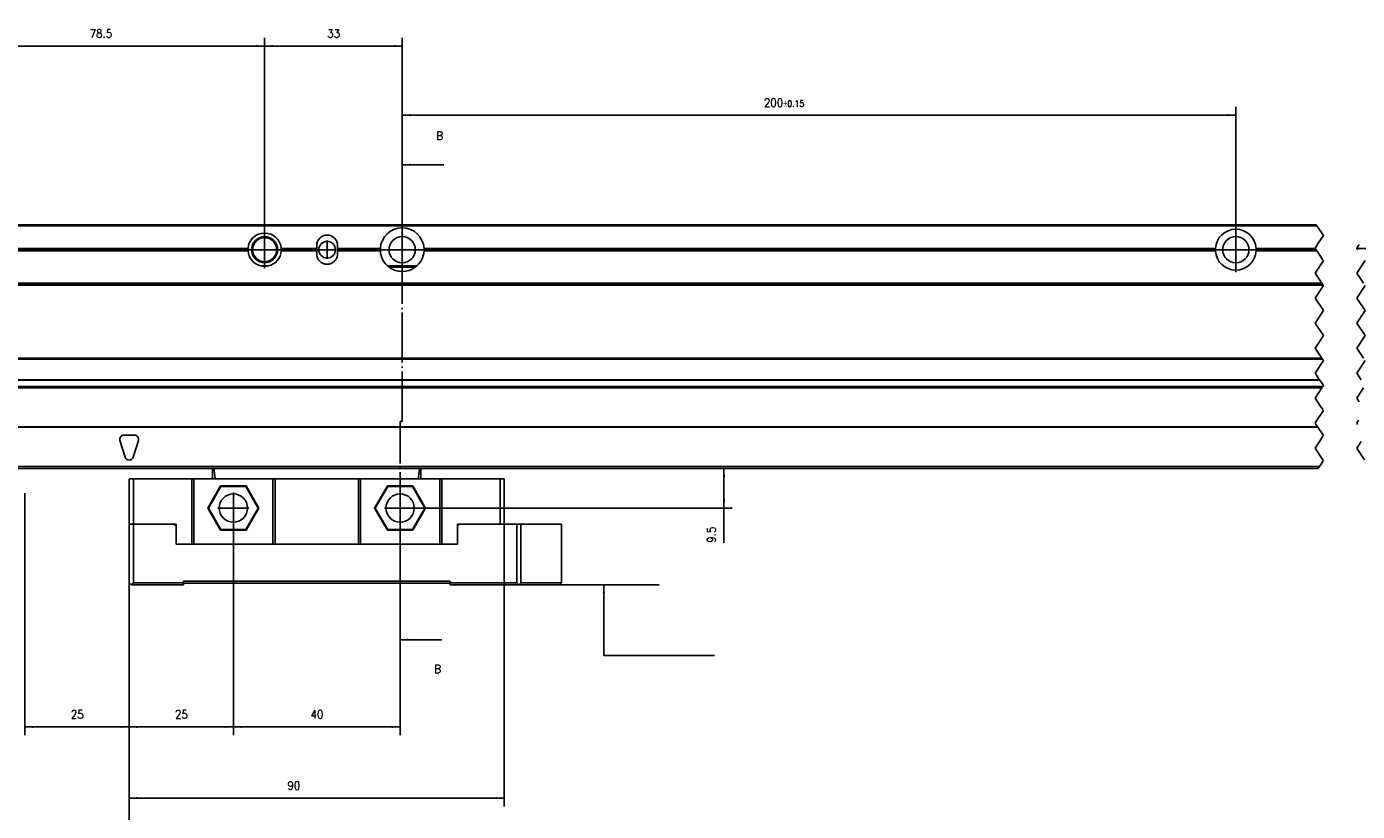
# Model space of a CAD drawing. Header units: inches. Extents: x -235 to 1816, y -109 to 485.
# Tile 7 of 25: x -49 to 271, y 116 to 305. Entities that reach past the tile are written whole.
import ezdxf

# ---------------------------------------------------------------- set-up
doc = ezdxf.new("R2010")
doc.units = ezdxf.units.IN
doc.linetypes.add('DOT_CENTER', pattern=[14, 12, -1, 0, -1])
doc.layers.add('1', color=7, linetype='Continuous')
doc.styles.add('CONVERTER_11', font='txt.shx', dxfattribs={"width": 0.9})
doc.dimstyles.new('ME10_DIM_18', dxfattribs={"dimtxt": 2, "dimasz": 2, "dimexe": 2, "dimexo": 0, "dimgap": 2, "dimtad": 1, "dimdsep": 46, "dimtxsty": 'CONVERTER_11', "dimsah": 1, "dimcen": 0.09, "dimclrd": 2, "dimclre": 2, "dimclrt": 2, "dimadec": 0, "dimazin": 0, "dimtfac": 1, "dimtdec": 4, "dimtix": 1, "dimtmove": 0, "dimatfit": 3, "dimfxl": 1, "dimtolj": 1, "dimtzin": 0, "dimarcsym": 0})
doc.dimstyles.new('ME10_DIM_19', dxfattribs={"dimtxt": 2, "dimasz": 2, "dimexe": 2, "dimexo": 0, "dimgap": 2, "dimtad": 1, "dimdsep": 46, "dimtxsty": 'CONVERTER_11', "dimsah": 1, "dimcen": 0.09, "dimclrd": 2, "dimclre": 2, "dimclrt": 2, "dimadec": 0, "dimazin": 0, "dimtfac": 1, "dimtdec": 4, "dimtix": 1, "dimtmove": 0, "dimatfit": 3, "dimfxl": 1, "dimtolj": 1, "dimtzin": 0, "dimarcsym": 0})
doc.dimstyles.new('ME10_DIM_20', dxfattribs={"dimtxt": 2, "dimasz": 2, "dimexe": 2, "dimexo": 0, "dimgap": 2, "dimtad": 1, "dimdsep": 46, "dimtxsty": 'CONVERTER_11', "dimsah": 1, "dimcen": 0.09, "dimclrd": 2, "dimclre": 2, "dimclrt": 2, "dimadec": 0, "dimazin": 0, "dimtol": 1, "dimtp": 0.15, "dimtm": 0.15, "dimtfac": 0.75, "dimtix": 1, "dimtmove": 0, "dimatfit": 3, "dimfxl": 1, "dimtolj": 1, "dimtzin": 0, "dimarcsym": 0})
doc.dimstyles.new('ME10_DIM_27', dxfattribs={"dimtxt": 2, "dimasz": 2, "dimexe": 2, "dimexo": 0, "dimgap": 2, "dimtad": 1, "dimdsep": 46, "dimtxsty": 'CONVERTER_11', "dimsah": 1, "dimcen": 0.09, "dimclrd": 2, "dimclre": 2, "dimclrt": 2, "dimadec": 0, "dimazin": 0, "dimtfac": 1, "dimtdec": 4, "dimtix": 1, "dimtmove": 0, "dimatfit": 3, "dimfxl": 1, "dimtolj": 1, "dimtzin": 0, "dimarcsym": 0})
doc.dimstyles.new('ME10_DIM_28', dxfattribs={"dimtxt": 2, "dimasz": 2, "dimexe": 2, "dimexo": 0, "dimgap": 2, "dimtad": 1, "dimdsep": 46, "dimtxsty": 'CONVERTER_11', "dimsah": 1, "dimcen": 0.09, "dimclrd": 2, "dimclre": 2, "dimclrt": 2, "dimadec": 0, "dimazin": 0, "dimtfac": 1, "dimtdec": 4, "dimtix": 1, "dimtmove": 0, "dimatfit": 3, "dimfxl": 1, "dimtolj": 1, "dimtzin": 0, "dimarcsym": 0})
doc.dimstyles.new('ME10_DIM_29', dxfattribs={"dimtxt": 2, "dimasz": 2, "dimexe": 2, "dimexo": 0, "dimgap": 2, "dimtad": 1, "dimdsep": 46, "dimtxsty": 'CONVERTER_11', "dimsah": 1, "dimcen": 0.09, "dimclrd": 2, "dimclre": 2, "dimclrt": 2, "dimadec": 0, "dimazin": 0, "dimtfac": 1, "dimtdec": 4, "dimtix": 1, "dimtmove": 0, "dimatfit": 3, "dimfxl": 1, "dimtolj": 1, "dimtzin": 0, "dimarcsym": 0})
doc.dimstyles.new('ME10_DIM_30', dxfattribs={"dimtxt": 2, "dimasz": 2, "dimexe": 2, "dimexo": 0, "dimgap": 2, "dimtad": 1, "dimdsep": 46, "dimtxsty": 'CONVERTER_11', "dimsah": 1, "dimcen": 0.09, "dimclrd": 2, "dimclre": 2, "dimclrt": 2, "dimadec": 0, "dimazin": 0, "dimtfac": 1, "dimtdec": 4, "dimtix": 1, "dimtmove": 0, "dimatfit": 3, "dimfxl": 1, "dimtolj": 1, "dimtzin": 0, "dimarcsym": 0})
doc.dimstyles.new('ME10_DIM_31', dxfattribs={"dimtxt": 2, "dimasz": 2, "dimexe": 2, "dimexo": 0, "dimgap": 2, "dimtad": 1, "dimdsep": 46, "dimtxsty": 'CONVERTER_11', "dimsah": 1, "dimcen": 0.09, "dimclrd": 2, "dimclre": 2, "dimclrt": 2, "dimadec": 0, "dimazin": 0, "dimtfac": 1, "dimtdec": 4, "dimtix": 1, "dimtmove": 0, "dimatfit": 3, "dimfxl": 1, "dimtolj": 1, "dimtzin": 0, "dimarcsym": 0})
doc.dimstyles.get("Standard").update_dxf_attribs({"dimtxt": 0.18, "dimasz": 0.18, "dimexe": 0.18, "dimexo": 0.0625, "dimgap": 0.09, "dimtad": 0, "dimtih": 1, "dimtoh": 1, "dimdec": 4, "dimzin": 0, "dimdsep": 46, "dimtxsty": 'Standard', "dimcen": 0.09, "dimadec": 0, "dimazin": 0, "dimtfac": 1, "dimtdec": 4, "dimtofl": 0, "dimtmove": 0, "dimatfit": 3, "dimfxl": 1, "dimtolj": 1, "dimtzin": 0, "dimarcsym": 0})

# ---------------------------------------------------------------- blocks, each defined once
blk = doc.blocks.new('L-6_CABEZA__9', base_point=(-24.07, 170.77))
at = {"color": 7, "linetype": 'Continuous'}
for p, q in [((-4.07, 196.22), (-4.07, 198.73)), ((-3.75, 198.73), (-3.79, 198.73)), ((-3.75, 198.73), (45.6, 198.73)), ((45.65, 198.73), (45.6, 198.73)), ((45.93, 196.22), (45.93, 198.73)), ((-24.07, 196.22), (-24.07, 185.37)), ((-23.07, 196.22), (-24.07, 196.22)), ((-23.07, 185.37), (-23.07, 196.22)), ((-23.07, 196.22), (-9.07, 196.22)), ((-8.57, 196.22), (-9.07, 196.22)), ((-9.07, 180.57), (-9.07, 196.22)), ((-4.07, 196.22), (-8.57, 196.22)), ((-8.57, 196.22), (-8.57, 180.57)), ((-3.43, 196.22), (-4.07, 196.22)), ((10.43, 196.22), (-3.43, 196.22)), ((10.93, 196.22), (10.43, 196.22)), ((10.43, 180.57), (10.43, 196.22)), ((10.93, 196.22), (30.93, 196.22)), ((10.93, 196.22), (10.93, 180.57)), ((30.93, 196.22), (31.43, 196.22)), ((30.93, 196.22), (30.93, 180.57)), ((45.28, 196.22), (31.43, 196.22)), ((31.43, 180.57), (31.43, 196.22)), ((45.93, 196.22), (45.28, 196.22)), ((50.43, 196.22), (45.93, 196.22)), ((50.43, 196.22), (50.43, 180.57)), ((50.93, 196.22), (50.43, 196.22)), ((50.93, 180.57), (50.93, 196.22)), ((50.93, 196.22), (64.93, 196.22)), ((64.93, 185.37), (64.93, 196.22)), ((64.93, 196.22), (65.93, 196.22)), ((65.93, 196.22), (65.93, 185.37)), ((-2.13, 194.53), (-5.2, 189.22)), ((-2.05, 194.37), (-5.02, 189.22)), ((3.99, 194.53), (-2.13, 194.53)), ((-2.05, 194.37), (-2.13, 194.53)), ((3.9, 194.37), (-2.05, 194.37)), ((3.9, 194.37), (3.99, 194.53)), ((6.87, 189.22), (3.9, 194.37)), ((7.05, 189.22), (3.99, 194.53)), ((37.87, 194.53), (34.8, 189.22)), ((37.95, 194.37), (34.98, 189.22)), ((37.95, 194.37), (37.87, 194.53)), ((43.99, 194.53), (37.87, 194.53)), ((43.9, 194.37), (37.95, 194.37)), ((43.9, 194.37), (43.99, 194.53)), ((46.87, 189.22), (43.9, 194.37)), ((47.05, 189.22), (43.99, 194.53)), ((-2.13, 183.92), (-5.2, 189.22)), ((-5.02, 189.22), (-5.2, 189.22)), ((-2.05, 184.07), (-5.02, 189.22)), ((6.87, 189.22), (3.9, 184.07)), ((7.05, 189.22), (3.99, 183.92)), ((6.87, 189.22), (7.05, 189.22)), ((34.8, 189.22), (37.87, 183.92)), ((34.98, 189.22), (34.8, 189.22)), ((34.98, 189.22), (37.95, 184.07)), ((43.9, 184.07), (46.87, 189.22)), ((43.99, 183.92), (47.05, 189.22)), ((46.87, 189.22), (47.05, 189.22)), ((-24.07, 171.27), (-24.07, 185.37)), ((-24.07, 185.37), (-23.07, 185.37)), ((-23.07, 185.37), (-13.32, 185.37)), ((-23.07, 185.37), (-23.07, 171.27)), ((-12.82, 184.87), (-13.32, 185.37)), ((-12.82, 185.37), (-13.32, 185.37)), ((-12.82, 184.87), (-12.82, 185.37)), ((54.68, 185.37), (54.68, 184.87)), ((55.18, 185.37), (54.68, 185.37)), ((55.18, 185.37), (54.68, 184.87)), ((64.93, 185.37), (55.18, 185.37)), ((65.93, 185.37), (64.93, 185.37)), ((68.93, 185.37), (65.93, 185.37)), ((68.93, 171.27), (68.93, 185.37)), ((68.93, 185.37), (69.93, 185.37)), ((69.93, 171.27), (69.93, 185.37)), ((79.67, 185.37), (69.93, 185.37)), ((79.67, 171.27), (79.67, 185.37)), ((-12.82, 180.57), (-12.82, 184.87)), ((-2.13, 183.92), (-2.05, 184.07)), ((3.99, 183.92), (-2.13, 183.92)), ((3.9, 184.07), (-2.05, 184.07)), ((3.99, 183.92), (3.9, 184.07)), ((37.95, 184.07), (37.87, 183.92)), ((37.87, 183.92), (43.99, 183.92)), ((37.95, 184.07), (43.9, 184.07)), ((43.9, 184.07), (43.99, 183.92)), ((54.68, 184.87), (54.68, 180.57)), ((-12.82, 180.57), (-9.07, 180.57)), ((-8.57, 180.57), (-9.07, 180.57)), ((10.43, 180.57), (-8.57, 180.57)), ((10.43, 180.57), (10.93, 180.57)), ((10.93, 180.57), (30.93, 180.57)), ((30.93, 180.57), (31.43, 180.57)), ((50.43, 180.57), (31.43, 180.57)), ((50.43, 180.57), (50.93, 180.57)), ((50.93, 180.57), (54.68, 180.57)), ((-24.07, 171.27), (-23.57, 170.77)), ((-23.57, 170.77), (-23.07, 171.27)), ((-11.07, 170.77), (-23.57, 170.77)), ((-23.07, 171.27), (-11.07, 171.27)), ((-11.07, 171.67), (52.93, 171.67)), ((-11.07, 171.27), (-11.07, 171.67)), ((-11.07, 171.17), (-11.07, 171.27)), ((52.93, 171.17), (-11.07, 171.17)), ((-11.07, 170.77), (-11.07, 171.17)), ((52.93, 171.67), (52.93, 171.27)), ((52.93, 171.27), (52.93, 171.17)), ((52.93, 171.27), (68.93, 171.27)), ((52.93, 171.17), (52.93, 170.77)), ((52.93, 170.77), (69.43, 170.77)), ((68.93, 171.27), (69.43, 170.77)), ((69.93, 171.27), (69.43, 170.77)), ((69.43, 170.77), (79.17, 170.77)), ((69.93, 171.27), (79.67, 171.27)), ((79.67, 171.27), (79.17, 170.77))]:
    blk.add_line(p, q, dxfattribs=at)
for centre in [(0.93, 189.22), (40.93, 189.22)]:
    blk.add_circle(centre, 3.4, dxfattribs=at)
for points, knots in [([(-3.79, 198.73), (-3.83, 198.72), (-3.89, 198.71), (-3.97, 198.7), (-4.04, 198.7), (-4.06, 198.72), (-4.07, 198.73)], [0, 0, 0, 0, 0.1022068, 0.1918089, 0.2524586, 0.2886181, 0.2886181, 0.2886181, 0.2886181]), ([(-3.43, 196.22), (-3.45, 196.43), (-3.51, 196.85), (-3.59, 197.48), (-3.67, 198.1), (-3.72, 198.52), (-3.75, 198.73)], [0, 0, 0, 0, 0.63275, 1.265494, 1.898236, 2.530923, 2.530923, 2.530923, 2.530923]), ([(45.28, 196.22), (45.31, 196.43), (45.36, 196.85), (45.44, 197.48), (45.52, 198.1), (45.58, 198.52), (45.6, 198.73)], [0, 0, 0, 0, 0.63275, 1.265494, 1.898236, 2.530923, 2.530923, 2.530923, 2.530923]), ([(45.93, 198.73), (45.92, 198.72), (45.89, 198.7), (45.83, 198.7), (45.74, 198.71), (45.68, 198.72), (45.65, 198.73)], [0, 0, 0, 0, 0.0306369, 0.0934476, 0.1830497, 0.2852565, 0.2852565, 0.2852565, 0.2852565])]:
    blk.add_open_spline(points, degree=3, knots=knots, dxfattribs=at)
at = {"layer": '1', "color": 2, "linetype": 'DOT_CENTER'}
for p, q in [((0.93, 192.96), (0.93, 185.48)), ((40.93, 192.96), (40.93, 185.48)), ((4.67, 189.22), (-2.81, 189.22)), ((44.67, 189.22), (37.19, 189.22))]:
    blk.add_line(p, q, dxfattribs=at)
blk = doc.blocks.new('L-6_PERFIL__10', base_point=(-104.13, 192.82))
at = {"color": 7, "linetype": 'Continuous'}
for p, q in [((-70.07, 257.22), (260.69, 257.22)), ((-70.07, 256.97), (260.86, 256.97)), ((4.44, 251.52), (-70.07, 251.52)), ((-70.07, 251.22), (4.43, 251.22)), ((-70.07, 250.92), (4.44, 250.92)), ((20.93, 251.52), (12.42, 251.52)), ((12.42, 250.92), (20.93, 250.92)), ((12.43, 251.22), (20.93, 251.22)), ((20.93, 251.52), (20.93, 252.22)), ((20.93, 251.22), (20.93, 251.52)), ((20.93, 250.92), (20.93, 251.22)), ((20.93, 250.22), (20.93, 250.92)), ((25.93, 252.22), (25.93, 251.52)), ((25.93, 251.52), (25.93, 251.22)), ((36.19, 251.52), (25.93, 251.52)), ((36.18, 251.22), (25.93, 251.22)), ((25.93, 251.22), (25.93, 250.92)), ((25.93, 250.92), (36.19, 250.92)), ((25.93, 250.92), (25.93, 250.22)), ((236.54, 251.52), (46.67, 251.52)), ((46.67, 250.92), (236.54, 250.92)), ((46.68, 251.22), (236.53, 251.22)), ((246.32, 251.52), (260.49, 251.52)), ((260.89, 250.92), (246.32, 250.92)), ((246.33, 251.22), (260.69, 251.22)), ((270.49, 251.52), (301.54, 251.52)), ((9.32, 247.32), (7.54, 247.32)), ((44.94, 247.32), (37.91, 247.32)), ((44.58, 247.02), (38.28, 247.02)), ((262.03, 243.22), (-70.07, 243.22)), ((-70.07, 242.97), (262.19, 242.97)), ((-70.07, 242.72), (262.36, 242.72)), ((-70.07, 225.22), (262.03, 225.22)), ((-70.07, 224.97), (262.19, 224.97)), ((261.5, 220.02), (-70.07, 220.02)), ((-70.07, 219.93), (261.56, 219.93)), ((262.27, 218.38), (-70.07, 218.38)), ((-70.07, 218.22), (262.16, 218.22)), ((262.08, 218.1), (-70.07, 218.1)), ((261.02, 208.72), (-70.07, 208.72)), ((-70.07, 208.63), (261.09, 208.63)), ((-26.28, 205.42), (-25.03, 201.42)), ((-25.32, 206.72), (-22.82, 206.72)), ((-23.12, 201.42), (-21.87, 205.42)), ((261.49, 199.22), (-70.07, 199.22)), ((-69.67, 198.72), (-4.07, 198.73)), ((-4.07, 198.73), (-3.79, 198.73)), ((-3.75, 198.73), (-3.79, 198.73)), ((-3.75, 198.73), (45.6, 198.73)), ((45.65, 198.73), (45.6, 198.73)), ((45.65, 198.73), (45.93, 198.73)), ((45.93, 198.73), (261.16, 198.72))]:
    blk.add_line(p, q, dxfattribs=at)
at = {"color": 12, "linetype": 'Continuous'}
for p, q in [((260.86, 256.97), (260.69, 257.22)), ((260.86, 256.97), (261.03, 256.72)), ((261.03, 256.72), (261.96, 255.31)), ((260.99, 252.47), (260.43, 251.62)), ((261.05, 252.55), (260.99, 252.47)), ((261.73, 253.57), (261.05, 252.55)), ((262.43, 254.62), (261.73, 253.57)), ((261.96, 255.31), (262.07, 255.15)), ((262.07, 255.15), (262.43, 254.62)), ((270.43, 251.62), (270.99, 252.47)), ((260.43, 251.62), (260.49, 251.52)), ((260.49, 251.52), (260.69, 251.22)), ((260.69, 251.22), (260.89, 250.92)), ((260.89, 250.92), (260.93, 250.87)), ((260.93, 250.87), (261.53, 249.97)), ((261.59, 249.88), (261.53, 249.97)), ((261.59, 249.88), (262.26, 248.87)), ((270.49, 251.52), (270.43, 251.62)), ((270.69, 251.22), (270.49, 251.52)), ((262.43, 248.62), (260.43, 245.62)), ((262.26, 248.87), (262.43, 248.62)), ((270.43, 245.62), (272.43, 248.62)), ((260.43, 245.62), (262.03, 243.22)), ((262.19, 242.97), (262.03, 243.22)), ((262.19, 242.97), (262.36, 242.72)), ((262.36, 242.72), (262.43, 242.62)), ((272.03, 243.22), (270.43, 245.62)), ((262.43, 242.62), (260.43, 239.62)), ((260.43, 239.62), (262.43, 236.62)), ((270.43, 239.62), (272.43, 242.62)), ((272.43, 236.62), (270.43, 239.62)), ((262.43, 236.62), (260.43, 233.62)), ((270.43, 233.62), (272.43, 236.62)), ((260.43, 233.62), (262.43, 230.62)), ((272.43, 230.62), (270.43, 233.62)), ((262.43, 230.62), (260.43, 227.62)), ((270.43, 227.62), (272.43, 230.62)), ((260.43, 227.62), (262.03, 225.22)), ((272.03, 225.22), (270.43, 227.62)), ((262.43, 224.62), (260.43, 221.62)), ((262.19, 224.97), (262.03, 225.22)), ((262.19, 224.97), (262.43, 224.62)), ((270.43, 221.62), (272.43, 224.62)), ((260.43, 221.62), (261.5, 220.02)), ((271.5, 220.02), (270.43, 221.62)), ((262.08, 218.1), (260.43, 215.62)), ((261.56, 219.93), (261.5, 220.02)), ((261.56, 219.93), (262.43, 218.62)), ((262.16, 218.22), (262.08, 218.1)), ((262.18, 218.25), (262.16, 218.22)), ((262.18, 218.25), (262.27, 218.38)), ((262.43, 218.62), (262.27, 218.38)), ((270.43, 215.62), (272.08, 218.1)), ((260.43, 215.62), (261.03, 214.71)), ((261.03, 214.71), (261.07, 214.66)), ((261.1, 214.62), (261.07, 214.66)), ((261.1, 214.62), (261.53, 213.97)), ((261.53, 213.97), (262.21, 212.95)), ((271.03, 214.71), (270.43, 215.62)), ((262.43, 212.62), (260.92, 210.37)), ((262.21, 212.95), (262.26, 212.87)), ((262.26, 212.87), (262.43, 212.62)), ((260.87, 210.28), (260.43, 209.62)), ((260.43, 209.62), (260.66, 209.27)), ((260.66, 209.27), (261.02, 208.72)), ((260.87, 210.28), (260.92, 210.37)), ((261.02, 208.72), (261.09, 208.63)), ((261.09, 208.63), (262.43, 206.62)), ((270.43, 209.62), (270.87, 210.28)), ((270.66, 209.27), (270.43, 209.62)), ((261.47, 205.19), (260.43, 203.62)), ((261.55, 205.3), (261.47, 205.19)), ((262.16, 206.22), (261.55, 205.3)), ((262.16, 206.22), (262.33, 206.47)), ((262.43, 206.62), (262.33, 206.47)), ((270.43, 203.62), (271.47, 205.19)), ((260.43, 203.62), (262.29, 200.82)), ((272.29, 200.82), (270.43, 203.62)), ((261.16, 198.72), (261.41, 199.1)), ((261.41, 199.1), (261.49, 199.22)), ((261.79, 199.67), (261.49, 199.22)), ((261.96, 199.92), (261.79, 199.67)), ((262.31, 200.45), (261.96, 199.92)), ((262.29, 200.82), (262.43, 200.62)), ((262.43, 200.62), (262.31, 200.45))]:
    blk.add_line(p, q, dxfattribs=at)
at = {"color": 7, "linetype": 'Continuous'}
for centre, radius in [((8.43, 251.22), 3.12), ((8.43, 251.22), 2.88), ((23.43, 251.22), 2), ((41.43, 251.22), 3.15), ((241.43, 251.22), 3.15)]:
    blk.add_circle(centre, radius, dxfattribs=at)
for centre, radius, start, end in [((41.43, 251.22), 5.25, 3.2758, 176.7242), ((241.43, 251.22), 4.9, 3.5101, 176.4899), ((8.43, 251.22), 4, 4.3012, 175.6988), ((23.43, 252.22), 2.5, 360, 180), ((8.43, 251.22), 4, 175.6988, 180), ((8.43, 251.22), 4, 180, 184.3012), ((8.43, 251.22), 4, 184.3012, 257.1614), ((8.43, 251.22), 4, 282.8386, 355.6988), ((8.43, 251.22), 4, 0, 4.3012), ((8.43, 251.22), 4, 355.6988, 0), ((23.43, 250.22), 2.5, 180, 0), ((41.43, 251.22), 5.25, 176.7242, 180), ((41.43, 251.22), 5.25, 180, 183.2758), ((41.43, 251.22), 5.25, 183.2758, 233.1301), ((41.43, 251.22), 5.25, 306.8699, 356.7242), ((41.43, 251.22), 5.25, 0, 3.2758), ((41.43, 251.22), 5.25, 356.7242, 0), ((241.43, 251.22), 4.9, 176.4899, 180), ((241.43, 251.22), 4.9, 180, 183.5101), ((241.43, 251.22), 4.9, 183.5101, 356.4899), ((241.43, 251.22), 4.9, 0, 3.5101), ((241.43, 251.22), 4.9, 356.4899, 0), ((8.43, 251.22), 4, 257.1614, 282.8386), ((41.43, 251.22), 5.25, 233.1301, 306.8699), ((-25.32, 205.72), 1, 90, 197.354), ((-22.82, 205.72), 1, 342.646, 90), ((-24.07, 201.72), 1, 197.354, 342.646)]:
    blk.add_arc(centre, radius, start, end, dxfattribs=at)
at = {"layer": '1', "color": 2, "linetype": 'DOT_CENTER'}
for p, q in [((8.43, 255.62), (8.43, 246.82)), ((41.43, 257), (41.43, 245.45)), ((241.43, 256.61), (241.43, 245.83)), ((23.43, 253.42), (23.43, 249.02)), ((12.83, 251.22), (4.03, 251.22)), ((25.63, 251.22), (21.23, 251.22)), ((47.2, 251.22), (35.65, 251.22)), ((246.82, 251.22), (236.04, 251.22))]:
    blk.add_line(p, q, dxfattribs=at)
blk = doc.blocks.new('L-6__11', base_point=(-104.13, 170.77))
for name, p in [('L-6_PERFIL__10', (-104.13, 192.82)), ('L-6_CABEZA__9', (-24.07, 170.77))]:
    blk.add_blockref(name, p)
blk = doc.blocks.new('*D64')
at = {"layer": '1', "color": 2, "linetype": 'Continuous'}
for p, q in [((8.43, 251.22), (8.43, 302.1)), ((41.43, 251.22), (41.43, 302.1)), ((41.43, 300.1), (8.43, 300.1))]:
    blk.add_line(p, q, dxfattribs=at)
at = {"layer": '1', "color": 2}
for points in [[(10.43, 300.36), (10.43, 299.83), (8.43, 300.1)], [(39.43, 299.83), (39.43, 300.36), (41.43, 300.1)]]:
    blk.add_solid(points, dxfattribs=at)
at = {"layer": '1', "color": 2, "insert": (23.43, 302.1), "char_height": 2, "attachment_point": 7, "rotation": 0.0001, "line_spacing_factor": 0.60024, "style": 'CONVERTER_11'}
blk.add_mtext('33', dxfattribs=at)
blk = doc.blocks.new('*D65')
at = {"layer": '1', "color": 2, "linetype": 'Continuous'}
for p, q in [((-70.07, 256.22), (-70.07, 302.1)), ((8.43, 251.22), (8.43, 302.1)), ((8.43, 300.1), (-70.07, 300.1))]:
    blk.add_line(p, q, dxfattribs=at)
at = {"layer": '1', "color": 2}
for points in [[(-68.07, 300.36), (-68.07, 299.83), (-70.07, 300.1)], [(6.43, 299.83), (6.43, 300.36), (8.43, 300.1)]]:
    blk.add_solid(points, dxfattribs=at)
at = {"layer": '1', "color": 2, "insert": (-33.55, 302.1), "char_height": 2, "attachment_point": 7, "rotation": 0.0001, "line_spacing_factor": 0.60024, "style": 'CONVERTER_11'}
blk.add_mtext('78.5', dxfattribs=at)
blk = doc.blocks.new('*D66')
at = {"layer": '1', "color": 2, "linetype": 'Continuous'}
for p, q in [((41.43, 251.22), (41.43, 285.51)), ((241.43, 251.22), (241.43, 285.51)), ((41.43, 283.51), (241.43, 283.51))]:
    blk.add_line(p, q, dxfattribs=at)
at = {"layer": '1', "color": 2}
for points in [[(43.43, 283.78), (43.43, 283.25), (41.43, 283.51)], [(239.43, 283.25), (239.43, 283.78), (241.43, 283.51)]]:
    blk.add_solid(points, dxfattribs=at)
at = {"layer": '1', "color": 2, "insert": (128.21, 285.51), "char_height": 2, "attachment_point": 7, "rotation": 0.0001, "line_spacing_factor": 0.60024, "style": 'CONVERTER_11'}
blk.add_mtext('\\C2;200\\C2;\\H1.5;{\\Fgdt;`}0.15', dxfattribs=at)
blk = doc.blocks.new('*D73')
at = {"layer": '1', "color": 2, "linetype": 'Continuous'}
for p, q in [((-49.07, 192.82), (-49.07, 134.71)), ((-24.07, 171.27), (-24.07, 134.71)), ((-49.07, 136.71), (-24.07, 136.71))]:
    blk.add_line(p, q, dxfattribs=at)
at = {"layer": '1', "color": 2}
for points in [[(-47.07, 136.97), (-47.07, 136.44), (-49.07, 136.71)], [(-26.07, 136.44), (-26.07, 136.97), (-24.07, 136.71)]]:
    blk.add_solid(points, dxfattribs=at)
at = {"layer": '1', "color": 2, "insert": (-38.07, 138.71), "char_height": 2, "attachment_point": 7, "rotation": 0.0001, "line_spacing_factor": 0.60024, "style": 'CONVERTER_11'}
blk.add_mtext('25', dxfattribs=at)
blk = doc.blocks.new('*D74')
at = {"layer": '1', "color": 2, "linetype": 'Continuous'}
for p, q in [((65.93, 185.37), (65.93, 117.63)), ((-24.07, 171.27), (-24.07, 117.63)), ((-24.07, 119.63), (65.93, 119.63))]:
    blk.add_line(p, q, dxfattribs=at)
at = {"layer": '1', "color": 2}
for points in [[(-22.07, 119.89), (-22.07, 119.36), (-24.07, 119.63)], [(63.93, 119.36), (63.93, 119.89), (65.93, 119.63)]]:
    blk.add_solid(points, dxfattribs=at)
at = {"layer": '1', "color": 2, "insert": (13.89, 121.63), "char_height": 2, "attachment_point": 7, "rotation": 0.0001, "line_spacing_factor": 0.60024, "style": 'CONVERTER_11'}
blk.add_mtext('90', dxfattribs=at)
blk = doc.blocks.new('*D75')
at = {"layer": '1', "color": 2, "linetype": 'Continuous'}
for p, q in [((0.93, 189.22), (0.93, 134.71)), ((-24.07, 185.37), (-24.07, 134.71)), ((-24.07, 136.71), (0.93, 136.71))]:
    blk.add_line(p, q, dxfattribs=at)
at = {"layer": '1', "color": 2}
for points in [[(-22.07, 136.97), (-22.07, 136.44), (-24.07, 136.71)], [(-1.07, 136.44), (-1.07, 136.97), (0.93, 136.71)]]:
    blk.add_solid(points, dxfattribs=at)
at = {"layer": '1', "color": 2, "insert": (-13.07, 138.71), "char_height": 2, "attachment_point": 7, "rotation": 0.0001, "line_spacing_factor": 0.60024, "style": 'CONVERTER_11'}
blk.add_mtext('25', dxfattribs=at)
blk = doc.blocks.new('*D76')
at = {"layer": '1', "color": 2, "linetype": 'Continuous'}
for p, q in [((0.93, 189.22), (0.93, 134.71)), ((40.93, 189.22), (40.93, 134.71)), ((0.93, 136.71), (40.93, 136.71))]:
    blk.add_line(p, q, dxfattribs=at)
at = {"layer": '1', "color": 2}
for points in [[(2.93, 136.97), (2.93, 136.44), (0.93, 136.71)], [(38.93, 136.44), (38.93, 136.97), (40.93, 136.71)]]:
    blk.add_solid(points, dxfattribs=at)
at = {"layer": '1', "color": 2, "insert": (19.43, 138.71), "char_height": 2, "attachment_point": 7, "rotation": 0.0001, "line_spacing_factor": 0.60024, "style": 'CONVERTER_11'}
blk.add_mtext('40', dxfattribs=at)
blk = doc.blocks.new('*D77')
at = {"layer": '1', "color": 2, "linetype": 'Continuous'}
for p, q in [((-69.67, 198.72), (120.63, 198.72)), ((118.63, 189.22), (118.63, 198.72)), ((40.93, 189.22), (120.63, 189.22)), ((118.63, 180.9), (118.63, 189.22))]:
    blk.add_line(p, q, dxfattribs=at)
at = {"layer": '1', "color": 2}
for points in [[(118.9, 196.72), (118.37, 196.72), (118.63, 198.72)], [(118.37, 191.22), (118.9, 191.22), (118.63, 189.22)]]:
    blk.add_solid(points, dxfattribs=at)
at = {"layer": '1', "color": 2, "insert": (116.63, 180.9), "char_height": 2, "attachment_point": 7, "rotation": 90, "line_spacing_factor": 0.60024, "style": 'CONVERTER_11'}
blk.add_mtext('9.5', dxfattribs=at)
blk = doc.blocks.new('B-B__7', base_point=(40.93, 149.64))
at = {"layer": '1', "color": 2, "linetype": 'DOT_CENTER'}
for p, q in [((41.43, 210.02), (41.43, 271.6)), ((40.93, 157.64), (40.93, 210.02)), ((40.93, 210.02), (41.43, 210.02))]:
    blk.add_line(p, q, dxfattribs=at)
at = {"layer": '1', "color": 7}
for points in [[(43.43, 271.87), (43.43, 271.34), (41.43, 271.6)], [(42.93, 157.9), (42.93, 157.38), (40.93, 157.64)]]:
    blk.add_solid(points, dxfattribs=at)
at = {"layer": '1', "color": 2, "char_height": 2, "attachment_point": 5, "line_spacing_factor": 1.20048, "style": 'CONVERTER_11'}
for insert in [(50.43, 278.6), (49.93, 150.64)]:
    blk.add_mtext('B', dxfattribs=dict(at, insert=insert))
at = {"layer": '1', "color": 7, "linetype": 'Continuous', "has_arrowhead": 0}
for points in [[(41.43, 276.6), (41.43, 271.6)], [(41.43, 271.6), (41.43, 266.6)], [(41.43, 271.6), (51.43, 271.6)], [(41.43, 210.02), (41.43, 215.02)], [(41.43, 210.02), (40.93, 210.02)], [(40.93, 210.02), (41.43, 210.02)], [(40.93, 210.02), (40.93, 205.02)], [(40.93, 157.64), (40.93, 162.64)], [(40.93, 152.64), (40.93, 157.64)], [(40.93, 157.64), (50.93, 157.64)]]:
    blk.add_leader(points, dimstyle='Standard', dxfattribs=at)
blk = doc.blocks.new('A', base_point=(270.5, 214.12))
at = {"layer": '1', "color": 7, "linetype": 'Continuous'}
for p, q in [((-24.075, 171.4), (-24.075, 44.4)), ((73.737, 170.772), (103.058, 170.772))]:
    blk.add_line(p, q, dxfattribs=at)
at = {"layer": '1', "color": 2}
blk.add_solid([(90.073, 168.772), (89.546, 168.772), (89.809, 170.772)], dxfattribs=at)
blk.add_blockref('L-6__11', (-104.134, 170.772))
at = {"layer": '1'}
blk.add_blockref('B-B__7', (40.927, 149.64), dxfattribs=at)
for base, p1, p2, dimstyle, picture, middle in [((8.427, 300.098), (-70.073, 256.218), (8.427, 251.22), 'ME10_DIM_19', '*D65', (-30.823, 303.098)), ((-49.073, 136.707), (-24.075, 171.272), (-49.073, 192.818), 'ME10_DIM_27', '*D73', (-36.574, 139.707)), ((-24.073, 136.707), (0.927, 189.222), (-24.073, 185.372), 'ME10_DIM_29', '*D75', (-11.573, 139.707)), ((-24.075, 119.627), (65.927, 185.372), (-24.075, 171.272), 'ME10_DIM_28', '*D74', (15.386, 122.627))]:
    dim = blk.add_linear_dim(base=base, p1=p1, p2=p2, dimstyle=dimstyle, dxfattribs=at)
    dim.commit()
    dim.dimension.update_dxf_attribs({"geometry": picture, "text_midpoint": middle, "text_rotation": 0.00014})
for p1, p2, distance, dimstyle, picture, middle in [((8.427, 251.22), (41.427, 251.22), 48.878, 'ME10_DIM_18', '*D64', (24.927, 303.098)), ((241.427, 251.22), (41.427, 251.22), -32.294, 'ME10_DIM_20', '*D66', (133.458, 286.514)), ((40.927, 189.222), (0.927, 189.222), 52.515, 'ME10_DIM_30', '*D76', (20.927, 139.707))]:
    dim = blk.add_aligned_dim(p1=p1, p2=p2, distance=distance, dimstyle=dimstyle, dxfattribs=at)
    dim.commit()
    dim.dimension.update_dxf_attribs({"geometry": picture, "text_midpoint": middle, "text_rotation": 0.00014})
dim = blk.add_linear_dim(base=(118.632, 189.222), p1=(-69.673, 198.72), p2=(40.927, 189.222), angle=90, dimstyle='ME10_DIM_31', dxfattribs=at)
dim.commit()
dim.dimension.update_dxf_attribs({"geometry": '*D77', "text_midpoint": (115.632, 182.729), "text_rotation": 90})
at = {"layer": '1', "color": 2, "linetype": 'Continuous', "has_arrowhead": 0}
blk.add_leader([(89.809, 170.772), (89.809, 153.862), (116.329, 153.862)], dimstyle='Standard', dxfattribs=at)

msp = doc.modelspace()

# ---------------------------------------------------------------- block references
msp.add_blockref('A', (270.5, 214.12))

doc.saveas('drawing.dxf')
